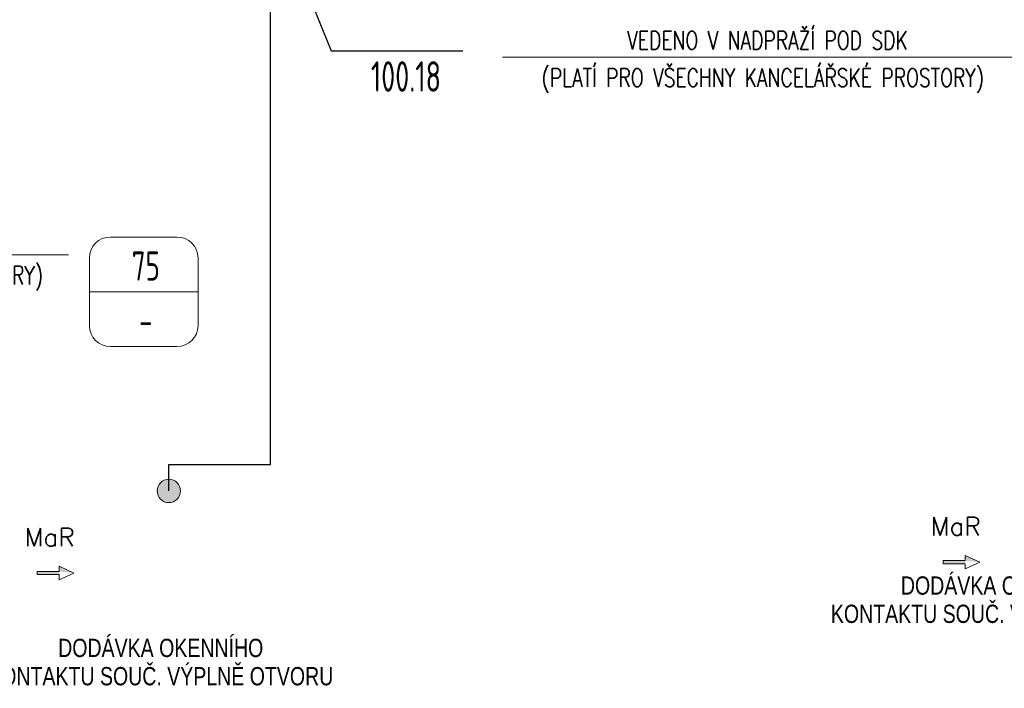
# Model space of a CAD drawing. Header units: millimetres. Extents: x -367720 to -162733, y 309172 to 337444.
# Tile 71 of 256: x -348400 to -341659, y 309172 to 313750. Entities that reach past the tile are written whole.
import ezdxf
from ezdxf.enums import TextEntityAlignment as Align

# ---------------------------------------------------------------- set-up
doc = ezdxf.new("R2010")
doc.units = ezdxf.units.MM
doc.header["$LTSCALE"] = 10
doc.header["$MEASUREMENT"] = 0
doc.linetypes.add('HIDDEN', pattern=[0.375, 0.25, -0.125])
doc.layers.get('0').update_dxf_attribs({"color": 255, "lineweight": 13})
for name, color, linetype, lineweight in [('VZ1', 6, 'Continuous', 18), ('vzt-množství vzduchu', 30, 'Continuous', 20), ('vzt-popis', 81, 'Continuous', 20), ('vzt-profese', 241, 'Continuous', 15), ('vzt-průtoky', 30, 'Continuous', 15), ('vzt-přívod', 2, 'Continuous', 40)]:
    doc.layers.add(name, color=color, linetype=linetype, lineweight=lineweight)
for name, color, linetype in [('VZT_odvod', 6, 'Continuous'), ('VZT_pozice', 1, 'Continuous'), ('ÚT_CHL-ovladač', 4, 'Continuous')]:
    doc.layers.add(name, color=color, linetype=linetype)
doc.styles.add('ISO8', font='ISO8.shx')
doc.styles.add('PITSIMP8', font='pitsimp8')
doc.styles.add('ROMANS', font='ROMANS.shx', dxfattribs={"height": 80})
doc.styles.add('Romans c', font='romans.shx')

# ---------------------------------------------------------------- blocks, each defined once
blk = doc.blocks.new('LU-H')
at = {"linetype": 'ByBlock', "style": 'ISO8'}
blk.add_attdef('LU-WERT', text='', height=1, dxfattribs=at).set_placement((0.006, -0.008), align=Align.CENTER)
blk = doc.blocks.new('SDFSDF')
at = {"layer": 'vzt-průtoky', "linetype": 'Continuous'}
for p, q in [((-237.5, 390.625), (237.5, 390.625)), ((-387.5, -240.625), (-387.5, 240.625)), ((387.5, 240.625), (387.5, -240.625)), ((387.5, 0), (-387.5, 0)), ((237.5, -390.625), (-237.5, -390.625))]:
    blk.add_line(p, q, dxfattribs=at)
for centre, start, end in [((-237.5, 240.625), 90, 180), ((237.5, 240.625), 0, 90), ((-237.5, -240.625), 180, 270), ((237.5, -240.625), 270, 0)]:
    blk.add_arc(centre, 150, start, end, dxfattribs=at)
blk = doc.blocks.new('2dluk097')
at = {"color": 0, "linetype": 'ByBlock'}
for p, q in [((-0.052, 0.5), (-0.052, -0.1)), ((-0.052, 0.5), (0.052, 0.5)), ((0.052, 0.5), (0.052, -0.1))]:
    blk.add_line(p, q, dxfattribs=at)
for p, q in [((-0.052, -0.1), (-0.231, -0.1)), ((0, -0.5), (-0.231, -0.1)), ((0, -0.5), (0.231, -0.1)), ((0.052, -0.1), (0.231, -0.1))]:
    blk.add_line(p, q)
for points in [[(-0.052, 0.5), (0.052, 0.5), (-0.052, -0.1), (0.052, -0.1)], [(-0.231, -0.1), (0, -0.5), (0.052, -0.1), (-0.052, -0.1)], [(-0.052, -0.1), (0.231, -0.1), (0, -0.5), (-0.052, -0.1)]]:
    blk.add_solid(points)
at = {"linetype": 'ByBlock', "style": 'PITSIMP8', "flags": 9}
for tag, p in [('VOLUMENSTROM', (-0.058, 0.041)), ('RAUM/GRUPPE', (-0.058, 0.161)), ('DRUCK/-STUFE', (-0.058, 0.021)), ('BEZEICHNUNG', (-0.058, 0.181)), ('POS.NR.G-LV', (-0.058, 0.141)), ('ANSCHLUSS', (-0.058, 0.001)), ('KENNUNG', (-0.058, 0.081)), ('LEISTUNG', (-0.058, 0.061)), ('FABRIKAT', (-0.058, 0.121)), ('TYP', (-0.058, 0.101)), ('SPANNUNG/FREQUENZ', (-0.058, -0.119)), ('TEMPERATUR', (-0.058, -0.059)), ('SCHUTZART', (-0.058, -0.099)), ('DREHZAHL', (-0.058, -0.079)), ('GROESSE', (-0.058, -0.019)), ('GEWICHT', (-0.058, -0.139)), ('FREI', (-0.058, -0.159)), ('FREI', (-0.058, -0.179)), ('FREI', (-0.058, -0.199)), ('DN', (-0.058, -0.039))]:
    blk.add_attdef(tag, text='', height=0.01, dxfattribs=at).set_placement(p, align=Align.MIDDLE)
blk = doc.blocks.new('A$C44164CF6')
at = {"layer": 'vzt-profese'}
h = blk.add_hatch(color=256, dxfattribs=at)
edge = h.paths.add_edge_path()
edge.add_arc((7404.2, -8396.8), 80, 0, 360)
at = {"layer": 'vzt-popis'}
blk.add_line((6718, -6779.7), (3282, -6779.7), dxfattribs=at)
blk.add_lwpolyline([(9687.7, -5427.3), (13246.7, -5427.3), (14081.9, -4016.9)], dxfattribs=at)
at = {"layer": 'vzt-profese'}
blk.add_circle((7404.2, -8396.8), 80, dxfattribs=at)
at = {"layer": 'VZT_pozice', "color": 7}
blk.add_line((7599.9, -3126.9, 7.5), (8516, -5383.1, 7.5), dxfattribs=at)
at = {"layer": 'VZT_pozice', "color": 2}
blk.add_line((8516, -5383.1, 7.5), (9417.7, -5383.1, 7.5), dxfattribs=at)
at = {"layer": 'ÚT_CHL-ovladač'}
for p, q in [((8099.6, -7775.3), (8099.6, -2964.7)), ((8099.1, -8215.3), (8099.1, -7775.3)), ((7402.9, -8396.8), (7402.9, -8215.3)), ((7402.9, -8215.3), (8099.1, -8215.3))]:
    blk.add_line(p, q, dxfattribs=at)
at = {"layer": 'vzt-množství vzduchu', "linetype": 'Continuous', "xscale": 0.9600000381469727, "yscale": 0.9599998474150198, "zscale": 0.9600000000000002}
blk.add_blockref('SDFSDF', (7231.9, -7033), dxfattribs=at)
at = {"layer": 'vzt-profese', "xscale": -200, "yscale": 250, "zscale": 160, "rotation": 90}
for p in [(12831.6, -8884.5), (6628, -8958.8)]:
    blk.add_blockref('2dluk097', p, dxfattribs=at)
at = {"layer": 'VZT_odvod', "linetype": 'HIDDEN', "ltscale": 200}
ref = blk.add_blockref('LU-H', (9166.6, -5456.9, 7.5), dxfattribs=dict(at, xscale=250, yscale=250, zscale=250, rotation=180))
ref.add_attrib('LU-WERT', '100.18', dxfattribs={"layer": '0', "linetype": 'ByBlock', "height": 208.33, "style": 'ISO8', "width": 0.75}).set_placement((9027.8, -5663.2, 7.5), align=Align.CENTER)
at = {"layer": 'VZ1', "extrusion": (0, -1, -1.22461e-16), "style": 'ROMANS', "width": 0.8, "flags": 1}
for tag, p in [('MATERIAL', (-2269.1, 3112.5, -14812.2)), ('PRIRUBA', (-2269.1, 3112.5, -14812.2)), ('PRUTOK', (-2269.1, 3112.5, -14812.2)), ('PLOCHA', (-2269.1, 3112.5, -14812.2)), ('OBVOD', (-2269.1, 3112.5, -14812.2)), ('NAZEV', (-2269.1, 3112.5, -14812.2)), ('USEK', (-2269.1, 3112.5, -14812.2)), ('KOTA', (-2269.1, 3112.5, -14812.2)), ('TVAR', (-2269.1, 3112.5, -14812.2)), ('NB2', (-2269.1, 3112.5, -14812.2)), ('NB1', (-2269.1, 3112.5, -14812.2)), ('POS', (-2269.1, 3112.5, -14812.2)), ('DB', (-2269.1, 3112.5, -14812.2)), ('DA', (-2269.1, 3112.5, -14812.2)), ('B2', (-2269.1, 3112.5, -14812.2)), ('A2', (-2269.1, 3112.5, -14812.2)), ('B1', (-2269.1, 3112.5, -14812.2)), ('A1', (-2269.1, 3112.5, -14812.2)), ('LT', (-2269.1, 3112.5, -14812.2)), ('MATERIAL', (99885.3, 3112.5, -14812.2)), ('PRIRUBA', (99885.3, 3112.5, -14812.2)), ('PRUTOK', (99885.3, 3112.5, -14812.2)), ('PLOCHA', (99885.3, 3112.5, -14812.2)), ('OBVOD', (99885.3, 3112.5, -14812.2)), ('NAZEV', (99885.3, 3112.5, -14812.2)), ('USEK', (99885.3, 3112.5, -14812.2)), ('KOTA', (99885.3, 3112.5, -14812.2)), ('TVAR', (99885.3, 3112.5, -14812.2)), ('NB2', (99885.3, 3112.5, -14812.2)), ('NB1', (99885.3, 3112.5, -14812.2)), ('POS', (99885.3, 3112.5, -14812.2)), ('DB', (99885.3, 3112.5, -14812.2)), ('DA', (99885.3, 3112.5, -14812.2)), ('B2', (99885.3, 3112.5, -14812.2)), ('B1', (99885.3, 3112.5, -14812.2)), ('LT', (99885.3, 3112.5, -14812.2)), ('A2', (99885.3, 3112.5, -14812.2)), ('A1', (99885.3, 3112.5, -14812.2))]:
    blk.add_attdef(tag, p, '', height=1, rotation=180, dxfattribs=at)
at = {"layer": 'VZ1', "extrusion": (1.22461e-16, 1, 4.44089e-16), "style": 'ROMANS', "width": 0.8, "flags": 1}
for tag, p in [('MATERIAL', (2269.1, 2852.5, 14812.2)), ('PRIRUBA', (2269.1, 2852.5, 14812.2)), ('IZOLACE', (2269.1, 2852.5, 14812.2)), ('PRUTOK', (2269.1, 2852.5, 14812.2)), ('PLOCHA', (2269.1, 2852.5, 14812.2)), ('NASTCE', (2269.1, 2852.5, 14812.2)), ('OBVOD', (2269.1, 2852.5, 14812.2)), ('NAZEV', (2269.1, 2852.5, 14812.2)), ('USEK', (2269.1, 2852.5, 14812.2)), ('KOTA', (2269.1, 2852.5, 14812.2)), ('TVAR', (2269.1, 2852.5, 14812.2)), ('NB2', (2269.1, 2852.5, 14812.2)), ('NB1', (2269.1, 2852.5, 14812.2)), ('POS', (2269.1, 2852.5, 14812.2)), ('VS', (2269.1, 2852.5, 14812.2)), ('B1', (2269.1, 2852.5, 14812.2)), ('A1', (2269.1, 2852.5, 14812.2)), ('LT', (2269.1, 2852.5, 14812.2)), ('MATERIAL', (-99885.3, 2852.5, 14812.2)), ('PRIRUBA', (-99885.3, 2852.5, 14812.2)), ('IZOLACE', (-99885.3, 2852.5, 14812.2)), ('PRUTOK', (-99885.3, 2852.5, 14812.2)), ('PLOCHA', (-99885.3, 2852.5, 14812.2)), ('NASTCE', (-99885.3, 2852.5, 14812.2)), ('OBVOD', (-99885.3, 2852.5, 14812.2)), ('NAZEV', (-99885.3, 2852.5, 14812.2)), ('USEK', (-99885.3, 2852.5, 14812.2)), ('KOTA', (-99885.3, 2852.5, 14812.2)), ('TVAR', (-99885.3, 2852.5, 14812.2)), ('NB2', (-99885.3, 2852.5, 14812.2)), ('NB1', (-99885.3, 2852.5, 14812.2)), ('POS', (-99885.3, 2852.5, 14812.2)), ('B1', (-99885.3, 2852.5, 14812.2)), ('VS', (-99885.3, 2852.5, 14812.2)), ('LT', (-99885.3, 2852.5, 14812.2)), ('A1', (-99885.3, 2852.5, 14812.2))]:
    blk.add_attdef(tag, p, '', height=1, dxfattribs=at)
at = {"layer": 'vzt-množství vzduchu', "linetype": 'Continuous'}
for s, height, style, width, p in [('75', 200, 'ISO8', 0.75, (7246.4, -6956.6)), ('-', 200, 'ISO8', 0.75, (7246.4, -7330.2)), ('DODÁVKA OKENNÍHO', 125, 'PITSIMP8', 0.8, (13118.4, -9106.9)), ('KONTAKTU SOUČ. VÝPLNĚ OTVORU', 125, 'PITSIMP8', 0.8, (13118.4, -9300.6)), ('DODÁVKA OKENNÍHO', 125, 'PITSIMP8', 0.8, (7348.6, -9534)), ('KONTAKTU SOUČ. VÝPLNĚ OTVORU', 125, 'PITSIMP8', 0.8, (7348.6, -9727.7))]:
    blk.add_text(s, height=height, dxfattribs=dict(at, style=style, width=width)).set_placement(p, align=Align.CENTER)
at = {"layer": 'vzt-popis', "style": 'Romans c', "width": 0.75}
for s, p in [('VEDENO V NADPRAŽÍ POD SDK', (11503.5, -5374.3)), ('(PLATÍ PRO VŠECHNY KANCELÁŘSKÉ PROSTORY) ', (11503.5, -5629.8)), ('(PLATÍ PRO VŠECHNY KANCELÁŘSKÉ PROSTORY) ', (5061, -6982.2))]:
    blk.add_text(s, height=125, dxfattribs=at).set_placement(p, align=Align.CENTER)
at = {"layer": 'vzt-profese', "style": 'ROMANS'}
for p in [(12621, -8701.6), (6417.4, -8775.9)]:
    blk.add_text('MaR', height=125, rotation=0.00003, dxfattribs=at).set_placement(p)
blk = doc.blocks.new('A$C44067DDB')
at = {"layer": 'vzt-množství vzduchu', "linetype": 'Continuous', "xscale": 0.9600000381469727, "yscale": 0.9599998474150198, "zscale": 0.9600000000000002}
blk.add_blockref('SDFSDF', (17731.876, -733.0343), dxfattribs=at)
at = {"layer": 'VZ1', "extrusion": (1.04009e-13, 1, -4.87544e-15), "style": 'ROMANS', "width": 0.8, "flags": 1}
for tag in ['KOTA', 'USEK', 'TVAR', 'POS', 'NB2', 'NB1', 'VS', 'LT', 'D']:
    blk.add_attdef(tag, (-111318.983, 5039.0799, 11669.1415), '', height=1, dxfattribs=at)
at = {"layer": 'VZ1', "extrusion": (1, -3.06152e-16, 0), "style": 'ROMANS', "width": 0.8, "flags": 1}
for tag in ['NB2', 'NB1', 'PRUTOK', 'USEK', 'KOTA', 'NAZEV', 'PRIRUBA2', 'POS', 'MATERIAL', 'PRUMER', 'PLOCHA', 'LT', 'UHEL', 'R', 'D', 'TVAR']:
    blk.add_attdef(tag, (11669.1415, 5039.0799, 111318.983), '', height=1, rotation=90, dxfattribs=at)
at = {"layer": 'VZ1', "extrusion": (-2.71917e-32, 1, -4.44089e-16), "style": 'ROMANS', "width": 0.8, "flags": 1}
for tag, p in [('MATERIAL', (-177204.9859, 2943.2966, 11491.6104)), ('PRIRUBA', (-177204.9859, 2943.2966, 11491.6104)), ('PRUTOK', (-177204.9859, 2943.2966, 11491.6104)), ('PLOCHA', (-177204.9859, 2943.2966, 11491.6104)), ('OBVOD', (-177204.9859, 2943.2966, 11491.6104)), ('NAZEV', (-177204.9859, 2943.2966, 11491.6104)), ('KOTA', (-177204.9859, 2943.2966, 11491.6104)), ('USEK', (-177204.9859, 2943.2966, 11491.6104)), ('TVAR', (-177204.9859, 2943.2966, 11491.6104)), ('NBN', (-177204.9859, 2943.2966, 11491.6104)), ('POS', (-177204.9859, 2943.2966, 11491.6104)), ('NB3', (-177204.9859, 2943.2966, 11491.6104)), ('VS', (-177204.9859, 2943.2966, 11491.6104)), ('LT', (-177204.9859, 2943.2966, 11491.6104)), ('B', (-177204.9859, 2943.2966, 11491.6104)), ('R', (-177204.9859, 2943.2966, 11491.6104)), ('A', (-177204.9859, 2943.2966, 11491.6104)), ('MATERIAL', (-11332.888, 6131.7212, 9501.275)), ('MATERIAL', (-11332.9671, 2943.2966, 9501.275)), ('PRIRUBA', (-11332.888, 6131.7212, 9501.275)), ('PRIRUBA', (-11332.9671, 2943.2966, 9501.275)), ('PRUTOK', (-11332.888, 6131.7212, 9501.275)), ('PRUTOK', (-11332.9671, 2943.2966, 9501.275)), ('PLOCHA', (-11332.888, 6131.7212, 9501.275)), ('PLOCHA', (-11332.9671, 2943.2966, 9501.275)), ('OBVOD', (-11332.888, 6131.7212, 9501.275)), ('OBVOD', (-11332.9671, 2943.2966, 9501.275)), ('NAZEV', (-11332.888, 6131.7212, 9501.275)), ('NAZEV', (-11332.9671, 2943.2966, 9501.275)), ('KOTA', (-11332.888, 6131.7212, 9501.275)), ('USEK', (-11332.888, 6131.7212, 9501.275)), ('KOTA', (-11332.9671, 2943.2966, 9501.275)), ('USEK', (-11332.9671, 2943.2966, 9501.275)), ('TVAR', (-11332.888, 6131.7212, 9501.275)), ('TVAR', (-11332.9671, 2943.2966, 9501.275)), ('NBN', (-11332.888, 6131.7212, 9501.275)), ('NBN', (-11332.9671, 2943.2966, 9501.275)), ('POS', (-11332.888, 6131.7212, 9501.275)), ('NB3', (-11332.888, 6131.7212, 9501.275)), ('POS', (-11332.9671, 2943.2966, 9501.275)), ('NB3', (-11332.9671, 2943.2966, 9501.275)), ('VS', (-11332.888, 6131.7212, 9501.275)), ('LT', (-11332.888, 6131.7212, 9501.275)), ('VS', (-11332.9671, 2943.2966, 9501.275)), ('LT', (-11332.9671, 2943.2966, 9501.275)), ('B', (-11332.888, 6131.7212, 9501.275)), ('R', (-11332.888, 6131.7212, 9501.275)), ('A', (-11332.888, 6131.7212, 9501.275)), ('B', (-11332.9671, 2943.2966, 9501.275)), ('R', (-11332.9671, 2943.2966, 9501.275)), ('A', (-11332.9671, 2943.2966, 9501.275)), ('MATERIAL', (-109446.9123, 2943.2966, 9501.275)), ('PRIRUBA', (-109446.9123, 2943.2966, 9501.275)), ('PRUTOK', (-109446.9123, 2943.2966, 9501.275)), ('PLOCHA', (-109446.9123, 2943.2966, 9501.275)), ('OBVOD', (-109446.9123, 2943.2966, 9501.275)), ('NAZEV', (-109446.9123, 2943.2966, 9501.275)), ('KOTA', (-109446.9123, 2943.2966, 9501.275)), ('USEK', (-109446.9123, 2943.2966, 9501.275)), ('TVAR', (-109446.9123, 2943.2966, 9501.275)), ('NBN', (-109446.9123, 2943.2966, 9501.275)), ('POS', (-109446.9123, 2943.2966, 9501.275)), ('NB3', (-109446.9123, 2943.2966, 9501.275)), ('VS', (-109446.9123, 2943.2966, 9501.275)), ('LT', (-109446.9123, 2943.2966, 9501.275)), ('B', (-109446.9123, 2943.2966, 9501.275)), ('R', (-109446.9123, 2943.2966, 9501.275)), ('A', (-109446.9123, 2943.2966, 9501.275))]:
    blk.add_attdef(tag, p, '', height=1, dxfattribs=at)
at = {"layer": 'VZ1', "extrusion": (-1, 0, 0), "style": 'ROMANS', "width": 0.8, "flags": 1}
for tag, p in [('NB3', (-11312.8354, 2943.2966, -178642.0188)), ('PRUTOK', (-11312.8354, 2943.2966, -178642.0188)), ('USEK', (-11312.8354, 2943.2966, -178642.0188)), ('VS', (-11312.8354, 2943.2966, -178642.0188)), ('NAZEV', (-11312.8354, 2943.2966, -178642.0188)), ('KOTA', (-11312.8354, 2943.2966, -178642.0188)), ('POS', (-11312.8354, 2943.2966, -178642.0188)), ('MATERIAL', (-11312.8354, 2943.2966, -178642.0188)), ('PRIRUBA', (-11312.8354, 2943.2966, -178642.0188)), ('PLOCHA', (-11312.8354, 2943.2966, -178642.0188)), ('OBVOD', (-11312.8354, 2943.2966, -178642.0188)), ('R', (-11312.8354, 2943.2966, -178642.0188)), ('LT', (-11312.8354, 2943.2966, -178642.0188)), ('B', (-11312.8354, 2943.2966, -178642.0188)), ('A', (-11312.8354, 2943.2966, -178642.0188)), ('TVAR', (-11312.8354, 2943.2966, -178642.0188)), ('NB3', (-9322.5, 6131.7212, -12769.9209)), ('PRUTOK', (-9322.5, 6131.7212, -12769.9209)), ('USEK', (-9322.5, 6131.7212, -12769.9209)), ('VS', (-9322.5, 6131.7212, -12769.9209)), ('NAZEV', (-9322.5, 6131.7212, -12769.9209)), ('KOTA', (-9322.5, 6131.7212, -12769.9209)), ('POS', (-9322.5, 6131.7212, -12769.9209)), ('MATERIAL', (-9322.5, 6131.7212, -12769.9209)), ('PRIRUBA', (-9322.5, 6131.7212, -12769.9209)), ('PLOCHA', (-9322.5, 6131.7212, -12769.9209)), ('OBVOD', (-9322.5, 6131.7212, -12769.9209)), ('R', (-9322.5, 6131.7212, -12769.9209)), ('LT', (-9322.5, 6131.7212, -12769.9209)), ('B', (-9322.5, 6131.7212, -12769.9209)), ('A', (-9322.5, 6131.7212, -12769.9209)), ('TVAR', (-9322.5, 6131.7212, -12769.9209)), ('NB3', (-9322.5, 2943.2966, -12770)), ('PRUTOK', (-9322.5, 2943.2966, -12770)), ('USEK', (-9322.5, 2943.2966, -12770)), ('VS', (-9322.5, 2943.2966, -12770)), ('NAZEV', (-9322.5, 2943.2966, -12770)), ('KOTA', (-9322.5, 2943.2966, -12770)), ('POS', (-9322.5, 2943.2966, -12770)), ('MATERIAL', (-9322.5, 2943.2966, -12770)), ('PRIRUBA', (-9322.5, 2943.2966, -12770)), ('PLOCHA', (-9322.5, 2943.2966, -12770)), ('OBVOD', (-9322.5, 2943.2966, -12770)), ('R', (-9322.5, 2943.2966, -12770)), ('LT', (-9322.5, 2943.2966, -12770)), ('B', (-9322.5, 2943.2966, -12770)), ('A', (-9322.5, 2943.2966, -12770)), ('TVAR', (-9322.5, 2943.2966, -12770)), ('NB3', (-9322.5, 2943.2966, -110883.9452)), ('PRUTOK', (-9322.5, 2943.2966, -110883.9452)), ('USEK', (-9322.5, 2943.2966, -110883.9452)), ('VS', (-9322.5, 2943.2966, -110883.9452)), ('NAZEV', (-9322.5, 2943.2966, -110883.9452)), ('KOTA', (-9322.5, 2943.2966, -110883.9452)), ('POS', (-9322.5, 2943.2966, -110883.9452)), ('MATERIAL', (-9322.5, 2943.2966, -110883.9452)), ('PRIRUBA', (-9322.5, 2943.2966, -110883.9452)), ('PLOCHA', (-9322.5, 2943.2966, -110883.9452)), ('OBVOD', (-9322.5, 2943.2966, -110883.9452)), ('R', (-9322.5, 2943.2966, -110883.9452)), ('LT', (-9322.5, 2943.2966, -110883.9452)), ('B', (-9322.5, 2943.2966, -110883.9452)), ('A', (-9322.5, 2943.2966, -110883.9452)), ('TVAR', (-9322.5, 2943.2966, -110883.9452))]:
    blk.add_attdef(tag, p, '', height=1, rotation=270, dxfattribs=at)
at = {"layer": 'VZ1', "extrusion": (1, -2.32324e-14, 0), "style": 'ROMANS', "width": 0.8, "flags": 1}
for tag in ['NB2', 'NB1', 'PRUTOK', 'USEK', 'KOTA', 'NAZEV', 'PRIRUBA2', 'POS', 'MATERIAL', 'PRUMER', 'PLOCHA', 'LT', 'UHEL', 'R', 'D', 'TVAR']:
    blk.add_attdef(tag, (11224.1742, 2147.9426, 13745.0379), '', height=1, rotation=270, dxfattribs=at)
at = {"layer": 'VZ1', "extrusion": (-1.83691e-16, -1, 0), "style": 'ROMANS', "width": 0.8, "flags": 1}
for tag in ['POZNAMKA', 'NB2', 'NB1', 'DATA-HODNOTA', 'DATA-KLIC', 'PRUTOK', 'USEK', 'DRUHTLUM', 'ZETA', 'PR', 'TYP', 'NAZEV', 'POS', 'VETA']:
    blk.add_attdef(tag, (111863.9472, 3000, -10940.785), '', height=1, dxfattribs=at)
at = {"layer": 'VZ1', "extrusion": (0, 1, -1.26974e-15), "style": 'ROMANS', "width": 0.8, "flags": 1}
for tag in ['PRIRUBA2', 'MATERIAL', 'PRUMER', 'IZOLACE', 'PRUTOK', 'PLOCHA', 'NASTCE', 'NAZEV', 'KOTA', 'USEK', 'TVAR', 'POS', 'NB2', 'NB1', 'VS', 'LT', 'D']:
    blk.add_attdef(tag, (-111858.983, 2389.3275, 10075), '', height=1, dxfattribs=at)
at = {"layer": 'VZ1', "style": 'ROMANS', "width": 0.8, "flags": 1}
for tag in ['VS', 'OBVOD', 'USEK', 'IZOLACE', 'NASTCE', 'PRUTOK', 'KOTA', 'POS', 'PRIRUBA', 'PLOCHA', 'A1', 'TVAR', 'NB2', 'NB1', 'NAZEV', 'MATERIAL', 'LT', 'B1']:
    blk.add_attdef(tag, (12740, 9530), '', height=1, rotation=270, dxfattribs=at)
at = {"layer": 'VZ1', "extrusion": (0, -1, 0), "style": 'ROMANS', "width": 0.8, "flags": 1}
for tag, p in [('NBN', (179201.405, 2639.0523, -9490.3354)), ('NB3', (179201.405, 2639.0523, -9490.3354)), ('PRUTOK', (179201.405, 2639.0523, -9490.3354)), ('USEK', (179201.405, 2639.0523, -9490.3354)), ('VS', (179201.405, 2639.0523, -9490.3354)), ('NAZEV', (179201.405, 2639.0523, -9490.3354)), ('KOTA', (179201.405, 2639.0523, -9490.3354)), ('POS', (179201.405, 2639.0523, -9490.3354)), ('MATERIAL', (179201.405, 2639.0523, -9490.3354)), ('PRIRUBA', (179201.405, 2639.0523, -9490.3354)), ('PLOCHA', (179201.405, 2639.0523, -9490.3354)), ('OBVOD', (179201.405, 2639.0523, -9490.3354)), ('R', (179201.405, 2639.0523, -9490.3354)), ('LT', (179201.405, 2639.0523, -9490.3354)), ('B', (179201.405, 2639.0523, -9490.3354)), ('A', (179201.405, 2639.0523, -9490.3354)), ('TVAR', (179201.405, 2639.0523, -9490.3354)), ('NBN', (13329.3863, 2639.0523, -7500)), ('NB3', (13329.3863, 2639.0523, -7500)), ('PRUTOK', (13329.3863, 2639.0523, -7500)), ('USEK', (13329.3863, 2639.0523, -7500)), ('VS', (13329.3863, 2639.0523, -7500)), ('NAZEV', (13329.3863, 2639.0523, -7500)), ('KOTA', (13329.3863, 2639.0523, -7500)), ('POS', (13329.3863, 2639.0523, -7500)), ('MATERIAL', (13329.3863, 2639.0523, -7500)), ('PRIRUBA', (13329.3863, 2639.0523, -7500)), ('PLOCHA', (13329.3863, 2639.0523, -7500)), ('OBVOD', (13329.3863, 2639.0523, -7500)), ('R', (13329.3863, 2639.0523, -7500)), ('LT', (13329.3863, 2639.0523, -7500)), ('B', (13329.3863, 2639.0523, -7500)), ('A', (13329.3863, 2639.0523, -7500)), ('TVAR', (13329.3863, 2639.0523, -7500)), ('TVAR', (111443.3315, 2639.0523, -7500)), ('A', (111443.3315, 2639.0523, -7500)), ('B', (111443.3315, 2639.0523, -7500)), ('LT', (111443.3315, 2639.0523, -7500)), ('R', (111443.3315, 2639.0523, -7500)), ('OBVOD', (111443.3315, 2639.0523, -7500)), ('PLOCHA', (111443.3315, 2639.0523, -7500)), ('PRIRUBA', (111443.3315, 2639.0523, -7500)), ('MATERIAL', (111443.3315, 2639.0523, -7500)), ('POS', (111443.3315, 2639.0523, -7500)), ('KOTA', (111443.3315, 2639.0523, -7500)), ('NAZEV', (111443.3315, 2639.0523, -7500)), ('VS', (111443.3315, 2639.0523, -7500)), ('USEK', (111443.3315, 2639.0523, -7500)), ('PRUTOK', (111443.3315, 2639.0523, -7500)), ('NB3', (111443.3315, 2639.0523, -7500)), ('NBN', (111443.3315, 2639.0523, -7500)), ('NBN', (111443.3315, 2639.0523, -7500)), ('NB3', (111443.3315, 2639.0523, -7500)), ('PRUTOK', (111443.3315, 2639.0523, -7500)), ('USEK', (111443.3315, 2639.0523, -7500)), ('VS', (111443.3315, 2639.0523, -7500)), ('NAZEV', (111443.3315, 2639.0523, -7500)), ('KOTA', (111443.3315, 2639.0523, -7500)), ('POS', (111443.3315, 2639.0523, -7500)), ('MATERIAL', (111443.3315, 2639.0523, -7500)), ('PRIRUBA', (111443.3315, 2639.0523, -7500)), ('PLOCHA', (111443.3315, 2639.0523, -7500)), ('OBVOD', (111443.3315, 2639.0523, -7500)), ('R', (111443.3315, 2639.0523, -7500)), ('LT', (111443.3315, 2639.0523, -7500)), ('B', (111443.3315, 2639.0523, -7500)), ('A', (111443.3315, 2639.0523, -7500)), ('TVAR', (111443.3315, 2639.0523, -7500))]:
    blk.add_attdef(tag, p, '', height=1, rotation=90, dxfattribs=at)
at = {"layer": 'VZ1', "extrusion": (2.83287e-14, -1, 0), "style": 'ROMANS', "width": 0.8, "flags": 1}
for tag, p in [('IZOLACE', (4619.6938, 3000, -5099.5832)), ('NASTCE', (4619.6938, 3000, -5099.5832)), ('NB2', (4619.6938, 3000, -5099.5832)), ('NB1', (4619.6938, 3000, -5099.5832)), ('VS', (4619.6938, 3000, -5099.5832)), ('PRUTOK', (4619.6938, 3000, -5099.5832)), ('USEK', (4619.6938, 3000, -5099.5832)), ('KOTA', (4619.6938, 3000, -5099.5832)), ('NAZEV', (4619.6938, 3000, -5099.5832)), ('PRIRUBA2', (4619.6938, 3000, -5099.5832)), ('POS', (4619.6938, 3000, -5099.5832)), ('MATERIAL', (4619.6938, 3000, -5099.5832)), ('PRUMER', (4619.6938, 3000, -5099.5832)), ('PLOCHA', (4619.6938, 3000, -5099.5832)), ('LT', (4619.6938, 3000, -5099.5832)), ('D', (4619.6938, 3000, -5099.5832)), ('TVAR', (4619.6938, 3000, -5099.5832)), ('IZOLACE', (102733.639, 3000, -4512.6709)), ('NASTCE', (102733.639, 3000, -4512.6709)), ('NB2', (102733.639, 3000, -4512.6709)), ('NB1', (102733.639, 3000, -4512.6709)), ('VS', (102733.639, 3000, -4512.6709)), ('PRUTOK', (102733.639, 3000, -4512.6709)), ('USEK', (102733.639, 3000, -4512.6709)), ('KOTA', (102733.639, 3000, -4512.6709)), ('NAZEV', (102733.639, 3000, -4512.6709)), ('PRIRUBA2', (102733.639, 3000, -4512.6709)), ('POS', (102733.639, 3000, -4512.6709)), ('MATERIAL', (102733.639, 3000, -4512.6709)), ('PRUMER', (102733.639, 3000, -4512.6709)), ('PLOCHA', (102733.639, 3000, -4512.6709)), ('LT', (102733.639, 3000, -4512.6709)), ('D', (102733.639, 3000, -4512.6709)), ('TVAR', (102733.639, 3000, -4512.6709))]:
    blk.add_attdef(tag, p, '', height=1, dxfattribs=at)
at = {"layer": 'vzt-množství vzduchu', "linetype": 'Continuous', "style": 'ISO8', "width": 0.75}
for s, p in [('75', (17746.4277, -656.5547)), ('-', (17746.4277, -1030.1767))]:
    blk.add_text(s, height=200, dxfattribs=at).set_placement(p, align=Align.CENTER)
at = {"layer": 'vzt-přívod', "lineweight": 30, "extrusion": (-1, 0, 0), "style": 'ROMANS', "width": 0.8, "flags": 1}
for p in [(-11312.8354, 2943.2966, -178642.0188), (-9322.5, 6131.7212, -12769.9209), (-9322.5, 2943.2966, -12770), (-9322.5, 2943.2966, -110883.9452)]:
    blk.add_attdef('NBN', p, '', height=1, rotation=270, dxfattribs=at)
at = {"layer": 'vzt-přívod', "lineweight": 30, "extrusion": (0.707107, 0.707107, 0), "style": 'ROMANS', "width": 0.8, "flags": 1}
for tag, p in [('PRIRUBA2', (-1079.1254, 2936.5022, 15975.6328)), ('MATERIAL', (-1079.1254, 2936.5022, 15975.6328)), ('PRUMER', (-1079.1254, 2936.5022, 15975.6328)), ('IZOLACE', (-1079.1254, 2936.5022, 15975.6328)), ('PRUTOK', (-1079.1254, 2936.5022, 15975.6328)), ('PLOCHA', (-1079.1254, 2936.5022, 15975.6328)), ('NASTCE', (-1079.1254, 2936.5022, 15975.6328)), ('NAZEV', (-1079.1254, 2936.5022, 15975.6328)), ('KOTA', (-1079.1254, 2936.5022, 15975.6328)), ('USEK', (-1079.1254, 2936.5022, 15975.6328)), ('TVAR', (-1079.1254, 2936.5022, 15975.6328)), ('POS', (-1079.1254, 2936.5022, 15975.6328)), ('NB2', (-1079.1254, 2936.5022, 15975.6328)), ('NB1', (-1079.1254, 2936.5022, 15975.6328)), ('VS', (-1079.1254, 2936.5022, 15975.6328)), ('LT', (-1079.1254, 2936.5022, 15975.6328)), ('D', (-1079.1254, 2936.5022, 15975.6328)), ('PRIRUBA2', (-70456.1614, 2936.5022, 85352.6688)), ('MATERIAL', (-70456.1614, 2936.5022, 85352.6688)), ('PRUMER', (-70456.1614, 2936.5022, 85352.6688)), ('IZOLACE', (-70456.1614, 2936.5022, 85352.6688)), ('PRUTOK', (-70456.1614, 2936.5022, 85352.6688)), ('PLOCHA', (-70456.1614, 2936.5022, 85352.6688)), ('NASTCE', (-70456.1614, 2936.5022, 85352.6688)), ('NAZEV', (-70456.1614, 2936.5022, 85352.6688)), ('KOTA', (-70456.1614, 2936.5022, 85352.6688)), ('USEK', (-70456.1614, 2936.5022, 85352.6688)), ('TVAR', (-70456.1614, 2936.5022, 85352.6688)), ('POS', (-70456.1614, 2936.5022, 85352.6688)), ('NB2', (-70456.1614, 2936.5022, 85352.6688)), ('NB1', (-70456.1614, 2936.5022, 85352.6688)), ('VS', (-70456.1614, 2936.5022, 85352.6688)), ('LT', (-70456.1614, 2936.5022, 85352.6688)), ('D', (-70456.1614, 2936.5022, 85352.6688))]:
    blk.add_attdef(tag, p, '', height=1, dxfattribs=at)
at = {"layer": 'vzt-přívod', "lineweight": 30, "style": 'ROMANS', "width": 0.8, "flags": 1}
for tag, p in [('USEK', (11882.7585, 10460.1981, 2936.5022)), ('UHEL', (11882.7585, 10460.1981, 2936.5022)), ('PRUTOK', (11882.7585, 10460.1981, 2936.5022)), ('KOTA', (11882.7585, 10460.1981, 2936.5022)), ('PRIRUBA2', (11882.7585, 10460.1981, 2936.5022)), ('POS', (11882.7585, 10460.1981, 2936.5022)), ('PRUMER', (11882.7585, 10460.1981, 2936.5022)), ('PLOCHA', (11882.7585, 10460.1981, 2936.5022)), ('TVAR', (11882.7585, 10460.1981, 2936.5022)), ('NB2', (11882.7585, 10460.1981, 2936.5022)), ('NB1', (11882.7585, 10460.1981, 2936.5022)), ('NAZEV', (11882.7585, 10460.1981, 2936.5022)), ('MATERIAL', (11882.7585, 10460.1981, 2936.5022)), ('LT', (11882.7585, 10460.1981, 2936.5022)), ('R', (11882.7585, 10460.1981, 2936.5022)), ('D', (11882.7585, 10460.1981, 2936.5022)), ('USEK', (109996.7036, 10460.1981, 2936.5022)), ('UHEL', (109996.7036, 10460.1981, 2936.5022)), ('PRUTOK', (109996.7036, 10460.1981, 2936.5022)), ('KOTA', (109996.7036, 10460.1981, 2936.5022)), ('PRIRUBA2', (109996.7036, 10460.1981, 2936.5022)), ('POS', (109996.7036, 10460.1981, 2936.5022)), ('PRUMER', (109996.7036, 10460.1981, 2936.5022)), ('PLOCHA', (109996.7036, 10460.1981, 2936.5022)), ('TVAR', (109996.7036, 10460.1981, 2936.5022)), ('NB2', (109996.7036, 10460.1981, 2936.5022)), ('NB1', (109996.7036, 10460.1981, 2936.5022)), ('NAZEV', (109996.7036, 10460.1981, 2936.5022)), ('MATERIAL', (109996.7036, 10460.1981, 2936.5022)), ('LT', (109996.7036, 10460.1981, 2936.5022)), ('R', (109996.7036, 10460.1981, 2936.5022)), ('D', (109996.7036, 10460.1981, 2936.5022))]:
    blk.add_attdef(tag, p, '', height=1, rotation=270, dxfattribs=at)
at = {"layer": 'vzt-přívod', "lineweight": 30, "extrusion": (-1, 0, 1.77636e-15), "style": 'ROMANS', "width": 0.8, "flags": 1}
for tag in ['IZOLACE', 'NASTCE', 'NB2', 'NB1', 'VS', 'PRUTOK', 'USEK', 'KOTA', 'NAZEV', 'POS', 'MATERIAL', 'PRIRUBA', 'PLOCHA', 'OBVOD', 'LT', 'B1', 'A1', 'TVAR']:
    blk.add_attdef(tag, (-9530, 2813.2966, -12620), '', height=1, dxfattribs=at)

msp = doc.modelspace()

# ---------------------------------------------------------------- block references
msp.add_blockref('A$C44164CF6', (-354782.9, 318920.1))

# ---------------------------------------------------------------- next in the draw order: block references
msp.add_blockref('A$C44067DDB', (-365282.9, 312620.1))

doc.saveas('drawing.dxf')
